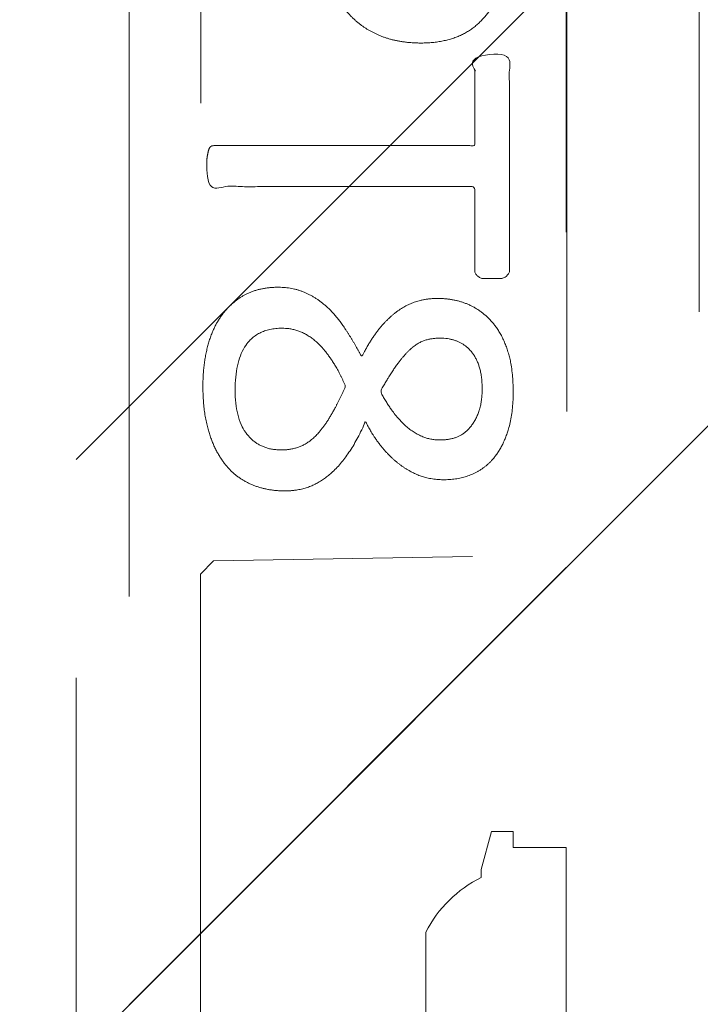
# Model space of a CAD drawing. Header units: inches. Extents: x -416 to -272, y -73 to 47.
# Tile 9 of 206: x -409.95 to -408.93, y -21.79 to -20.33. Entities that reach past the tile are written whole.
import ezdxf

# ---------------------------------------------------------------- set-up
doc = ezdxf.new("R2010")
doc.units = ezdxf.units.IN
doc.header["$LTSCALE"] = 32
doc.header["$MEASUREMENT"] = 0
doc.linetypes.add('Dash Style-1', pattern=[0.083328, 0.041656, -0.041672])
for name, color, linetype, lineweight in [('DashLineFill', 7, 'Dash Style-1', 13), ('Drawing', 7, 'Continuous', 18), ('None', 7, 'Continuous', 18), ('SolidLine', 7, 'Continuous', 15), ('WasteShelf_H', 7, 'Continuous', 18), ('Wood_1-H', 7, 'Continuous', 13)]:
    doc.layers.add(name, color=color, linetype=linetype, lineweight=lineweight)
pattern_1 = [(45, (0, 0), (-1.61301565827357, 1.935715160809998), []), (45, (-1.0608, 1.0608), (-0.4723460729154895, 0.4167612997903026), [])]

# ---------------------------------------------------------------- blocks, each defined once
blk = doc.blocks.new('1BRPX8-Util_Bkt_Lg-F (2D)')
at = {"layer": 'DashLineFill', "linetype": 'Continuous', "lineweight": 13}
h = blk.add_hatch(dxfattribs=at)
h.set_pattern_fill('Steel', color=253, style=0, pattern_type=2)
h.set_pattern_definition(pattern_1)
edge = h.paths.add_edge_path()
edge.add_line((-4.468503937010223, 7.539370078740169), (-2.421259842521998, 7.539370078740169))
edge.add_line((-2.421259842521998, 7.539370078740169), (-2.421259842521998, 7.917322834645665))
edge.add_arc((-2.303149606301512, 7.91732283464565), 0.1181102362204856, 90.0000000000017, 179.9999999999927, ccw=False)
edge.add_line((-2.303149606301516, 8.035433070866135), (2.303149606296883, 8.035433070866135))
edge.add_arc((2.30314960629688, 7.917322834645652), 0.1181102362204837, 6.423306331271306e-12, 89.99999999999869, ccw=False)
edge.add_line((2.421259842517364, 7.917322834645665), (2.421259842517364, 7.539370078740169))
edge.add_line((2.421259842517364, 7.539370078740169), (4.46850393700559, 7.539370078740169))
edge.add_line((4.46850393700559, 7.539370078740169), (4.46850393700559, 7.405511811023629))
edge.add_line((4.46850393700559, 7.405511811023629), (3.129921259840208, 7.405511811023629))
edge.add_line((3.129921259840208, 7.405511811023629), (3.129921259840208, -2.011811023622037))
edge.add_line((3.129921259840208, -2.011811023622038), (4.46850393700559, -2.011811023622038))
edge.add_line((4.46850393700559, -2.011811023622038), (4.46850393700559, -2.145669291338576))
edge.add_line((4.46850393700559, -2.145669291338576), (2.421259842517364, -2.145669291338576))
edge.add_line((2.421259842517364, -2.145669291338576), (2.421259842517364, -2.523622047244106))
edge.add_arc((2.303149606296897, -2.523622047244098), 0.1181102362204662, 269.9999999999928, 359.9999999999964, ccw=False)
edge.add_line((2.303149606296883, -2.641732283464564), (-2.303149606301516, -2.641732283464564))
edge.add_arc((-2.303149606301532, -2.523622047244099), 0.1181102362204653, 180.0000000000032, 270.0000000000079, ccw=False)
edge.add_line((-2.421259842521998, -2.523622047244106), (-2.421259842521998, -2.145669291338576))
edge.add_line((-2.421259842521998, -2.145669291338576), (-4.468503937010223, -2.145669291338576))
edge.add_line((-4.468503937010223, -2.145669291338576), (-4.468503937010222, -2.011811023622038))
edge.add_line((-4.468503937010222, -2.011811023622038), (-3.129921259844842, -2.011811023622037))
edge.add_line((-3.129921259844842, -2.011811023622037), (-3.129921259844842, 7.405511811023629))
edge.add_line((-3.129921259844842, 7.405511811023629), (-4.468503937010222, 7.405511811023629))
edge.add_line((-4.468503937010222, 7.405511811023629), (-4.468503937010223, 7.539370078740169))
at = {"layer": 'DashLineFill', "flags": 128}
blk.add_lwpolyline([(-4.468503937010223, 7.539370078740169), (-2.421259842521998, 7.539370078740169), (-2.421259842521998, 7.917322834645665, -0.4142135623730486), (-2.303149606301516, 8.035433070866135), (2.303149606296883, 8.035433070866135, -0.4142135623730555), (2.421259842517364, 7.917322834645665), (2.421259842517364, 7.539370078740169), (4.46850393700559, 7.539370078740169), (4.46850393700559, 7.405511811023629), (3.129921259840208, 7.405511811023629), (3.129921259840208, -2.011811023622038), (4.46850393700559, -2.011811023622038), (4.46850393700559, -2.145669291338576), (2.421259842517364, -2.145669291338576), (2.421259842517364, -2.523622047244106, -0.4142135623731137), (2.303149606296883, -2.641732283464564), (-2.303149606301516, -2.641732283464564, -0.4142135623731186), (-2.421259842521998, -2.523622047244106), (-2.421259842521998, -2.145669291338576), (-4.468503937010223, -2.145669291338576), (-4.468503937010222, -2.011811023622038), (-3.129921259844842, -2.011811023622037), (-3.129921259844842, 7.405511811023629), (-4.468503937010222, 7.405511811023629)], format="xyb", close=True, dxfattribs=at)
blk = doc.blocks.new('Group-84')
at = {"layer": 'Wood_1-H', "color": 7}
blk.add_blockref('1BRPX8-Util_Bkt_Lg-F (2D)', (9.05511811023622, -8.30708661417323), dxfattribs=at)
blk = doc.blocks.new('TL14_upper_leg (2D)')
at = {"layer": 'SolidLine', "flags": 128}
blk.add_lwpolyline([(-2.322834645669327, 0.2436987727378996), (-2.401574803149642, 0.2436987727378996), (-2.401574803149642, 0.2677219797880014), (-2.434055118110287, 0.2677219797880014), (-2.4493110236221, 0.2107861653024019), (-2.4493110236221, 0.1992105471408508, 0.1579749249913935), (-2.531479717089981, 0.1180761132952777), (-2.531479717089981, -0.1180652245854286, 0.1560270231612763), (-2.4493110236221, -0.1991401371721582), (-2.4493110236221, -0.2107752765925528), (-2.434055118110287, -0.2677110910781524), (-2.401574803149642, -0.2677110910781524), (-2.401574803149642, -0.2436878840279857), (-2.322834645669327, -0.2436878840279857)], format="xyb", close=True, dxfattribs=at)
blk = doc.blocks.new('1BRPT9-Bracket (2D)')
at = {"layer": 'DashLineFill', "linetype": 'Continuous', "lineweight": 13}
h = blk.add_hatch(dxfattribs=at)
h.set_pattern_fill('Steel', color=253, style=0, pattern_type=2)
h.set_pattern_definition(pattern_1)
edge = h.paths.add_edge_path()
edge.add_line((-2.32206875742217, -8.74015748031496), (-2.32206875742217, 8.740157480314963))
edge.add_line((-2.32206875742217, 8.740157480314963), (1.677931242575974, 8.740157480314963))
edge.add_arc((1.677931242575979, 8.488188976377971), 0.2519685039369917, -3.979039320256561e-12, 90.0000000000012, ccw=False)
edge.add_line((1.929899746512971, 8.488188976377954), (1.929899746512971, 7.480314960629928))
edge.add_line((1.929899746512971, 7.480314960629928), (2.323600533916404, 7.461135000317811))
edge.add_line((2.323600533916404, 7.461135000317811), (2.323600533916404, -7.480314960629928))
edge.add_line((2.323600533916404, -7.480314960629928), (1.929899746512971, -7.480314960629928))
edge.add_line((1.929899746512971, -7.480314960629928), (1.929899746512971, -8.488188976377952))
edge.add_arc((1.677931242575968, -8.488188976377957), 0.2519685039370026, -90.00000000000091, 1.0800249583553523e-12, ccw=False)
edge.add_line((1.677931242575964, -8.74015748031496), (-2.32206875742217, -8.74015748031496))
at = {"layer": 'DashLineFill'}
blk.add_line((-2.125218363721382, 8.740157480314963), (-2.125218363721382, -8.74015748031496), dxfattribs=at)
at = {"layer": 'DashLineFill', "flags": 128}
blk.add_lwpolyline([(-2.32206875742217, -8.74015748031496), (-2.32206875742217, 8.740157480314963), (1.677931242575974, 8.740157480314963, -0.4142135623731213), (1.929899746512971, 8.488188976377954), (1.929899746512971, 7.480314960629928), (2.323600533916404, 7.461135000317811), (2.323600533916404, -7.480314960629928), (1.929899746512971, -7.480314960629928), (1.929899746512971, -8.488188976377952, -0.4142135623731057), (1.677931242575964, -8.74015748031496)], format="xyb", close=True, dxfattribs=at)
blk = doc.blocks.new('Group-66')
at = {"layer": 'WasteShelf_H', "color": 7}
for points, knots in [([(-2.538140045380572, 5.13998798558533), (-2.573204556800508, 5.13998798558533), (-2.626722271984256, 5.162133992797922), (-2.663632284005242, 5.202735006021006), (-2.685778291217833, 5.261789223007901), (-2.685778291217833, 5.329149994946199), (-2.685778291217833, 5.354064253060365), (-2.766056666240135, 5.354064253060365), (-2.850026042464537, 5.354064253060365), (-2.853717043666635, 5.357753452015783), (-2.855562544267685, 5.36513545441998), (-2.857406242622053, 5.376208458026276), (-2.857406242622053, 5.392817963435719), (-2.855562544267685, 5.403890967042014), (-2.853717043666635, 5.411272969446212), (-2.850026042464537, 5.41496397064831), (-2.639641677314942, 5.41496397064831), (-2.4200298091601, 5.41496397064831), (-2.407111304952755, 5.400199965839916), (-2.407111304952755, 5.342990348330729), (-2.407111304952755, 5.280244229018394), (-2.410802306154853, 5.254407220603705), (-2.41818430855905, 5.2174990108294), (-2.440330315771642, 5.180588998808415), (-2.471703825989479, 5.152906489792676), (-2.514148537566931, 5.13998798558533), (-2.538140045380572, 5.13998798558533)], [0, 0, 0, 0.06626756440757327, 0.132535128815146, 0.198802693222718, 0.26507025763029, 0.3039664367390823, 0.3039664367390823, 0.4292971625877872, 0.4350595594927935, 0.4408219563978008, 0.4465843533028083, 0.4523467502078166, 0.4569566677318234, 0.4615665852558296, 0.4661765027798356, 0.4707864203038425, 0.7289384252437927, 0.7450731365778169, 0.7612078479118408, 0.8451067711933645, 0.8709223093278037, 0.8967378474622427, 0.9225533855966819, 0.948368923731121, 0.9741844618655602, 1, 1, 1]), ([(-2.432948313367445, 4.790050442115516), (-2.438946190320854, 4.790050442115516), (-2.449557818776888, 4.790050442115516), (-2.455094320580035, 4.793741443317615), (-2.458785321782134, 4.799277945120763), (-2.458785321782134, 4.863869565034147), (-2.458785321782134, 4.926615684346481), (-2.652560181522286, 4.926615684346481), (-2.850026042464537, 4.926615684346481), (-2.853717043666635, 4.93030668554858), (-2.855562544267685, 4.937688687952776), (-2.857406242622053, 4.948761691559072), (-2.857406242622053, 4.965371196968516), (-2.855562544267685, 4.976444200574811), (-2.853717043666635, 4.983826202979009), (-2.850026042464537, 4.987517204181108), (-2.652560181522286, 4.987517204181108), (-2.458785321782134, 4.987517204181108), (-2.458785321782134, 5.050263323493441), (-2.458785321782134, 5.114854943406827), (-2.455094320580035, 5.120391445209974), (-2.449557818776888, 5.122236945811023), (-2.440330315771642, 5.124082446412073), (-2.427411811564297, 5.124082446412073), (-2.416338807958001, 5.122236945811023), (-2.410802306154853, 5.120391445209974), (-2.407111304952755, 5.114854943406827), (-2.407111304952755, 4.957066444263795), (-2.407111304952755, 4.799277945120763), (-2.410802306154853, 4.793741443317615), (-2.416338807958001, 4.790050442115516), (-2.427411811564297, 4.790050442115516), (-2.432948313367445, 4.790050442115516)], [0, 0, 0, 0.00304618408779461, 0.005389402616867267, 0.007732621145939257, 0.01007583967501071, 0.08974412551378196, 0.08974412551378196, 0.3357786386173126, 0.3404650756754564, 0.3451515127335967, 0.3498379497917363, 0.3545243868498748, 0.3603824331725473, 0.3662404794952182, 0.3720985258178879, 0.3779565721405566, 0.6854997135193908, 0.6854997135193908, 0.7850850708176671, 0.788014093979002, 0.790943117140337, 0.7938721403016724, 0.7968011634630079, 0.7989979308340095, 0.8011946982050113, 0.8033914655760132, 0.805588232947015, 0.9912129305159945, 0.9934096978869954, 0.9956064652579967, 0.9978032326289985, 1, 1, 1]), ([(-2.741141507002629, 4.474408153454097), (-2.768824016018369, 4.474408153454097), (-2.814961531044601, 4.494708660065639), (-2.846335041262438, 4.535309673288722), (-2.8629427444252, 4.592518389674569), (-2.8629427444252, 4.66264741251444), (-2.848180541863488, 4.71801062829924), (-2.818652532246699, 4.756766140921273), (-2.778051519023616, 4.777066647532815), (-2.730070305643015, 4.777066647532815), (-2.695005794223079, 4.762302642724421), (-2.665477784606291, 4.736465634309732), (-2.639640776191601, 4.697710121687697), (-2.626722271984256, 4.673720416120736), (-2.615651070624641, 4.695864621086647), (-2.591659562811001, 4.727238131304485), (-2.563977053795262, 4.749384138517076), (-2.532603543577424, 4.760457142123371), (-2.490158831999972, 4.760457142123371), (-2.449557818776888, 4.743847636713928), (-2.41818430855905, 4.708783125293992), (-2.401574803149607, 4.657110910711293), (-2.401574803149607, 4.586981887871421), (-2.41818430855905, 4.537155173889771), (-2.445866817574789, 4.505781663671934), (-2.482776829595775, 4.49101765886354), (-2.523376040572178, 4.49101765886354), (-2.554749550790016, 4.502090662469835), (-2.584277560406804, 4.524236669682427), (-2.610114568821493, 4.555610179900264), (-2.621185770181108, 4.577754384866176), (-2.654404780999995, 4.500246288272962), (-2.720842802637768, 4.474408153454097), (-2.741141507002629, 4.474408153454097)], [0, 0, 0, 0.04094521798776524, 0.08189043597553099, 0.1228356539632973, 0.1637808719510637, 0.2006315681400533, 0.2374822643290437, 0.2743329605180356, 0.3111836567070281, 0.3382051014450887, 0.3652265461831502, 0.3922479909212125, 0.419269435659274, 0.419269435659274, 0.4438221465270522, 0.4683748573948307, 0.4929275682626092, 0.5174802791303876, 0.5493964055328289, 0.5813125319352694, 0.6132286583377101, 0.64514478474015, 0.6770609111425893, 0.7089770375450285, 0.7408931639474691, 0.7728092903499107, 0.7994082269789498, 0.8260071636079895, 0.8526061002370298, 0.8792050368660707, 0.8792050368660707, 0.969801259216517, 1, 1, 1]), ([(-2.746678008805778, 4.535309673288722), (-2.730070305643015, 4.535309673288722), (-2.704233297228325, 4.546382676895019), (-2.682087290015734, 4.570372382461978), (-2.661786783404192, 4.605436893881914), (-2.650713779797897, 4.629428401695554), (-2.659941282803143, 4.651574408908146), (-2.682087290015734, 4.684793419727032), (-2.704233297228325, 4.705092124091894), (-2.730070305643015, 4.716165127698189), (-2.814961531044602, 4.716166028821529), (-2.814961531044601, 4.579599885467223), (-2.778051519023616, 4.535309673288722), (-2.746678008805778, 4.535309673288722)], [0, 0, 0, 0.06216596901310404, 0.1243319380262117, 0.1864979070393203, 0.2486638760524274, 0.2486638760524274, 0.3051080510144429, 0.3615522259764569, 0.4179964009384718, 0.4744405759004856, 0.7425831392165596, 0.8712915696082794, 1, 1, 1]), ([(-2.510457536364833, 4.550073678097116), (-2.49569533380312, 4.550073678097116), (-2.473549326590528, 4.559301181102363), (-2.456939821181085, 4.579599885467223), (-2.447712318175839, 4.607282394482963), (-2.447712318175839, 4.66264741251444), (-2.480931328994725, 4.701401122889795), (-2.525221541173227, 4.701401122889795), (-2.547367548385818, 4.692173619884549), (-2.56766805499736, 4.671874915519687), (-2.587968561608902, 4.6423469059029), (-2.599041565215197, 4.622046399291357), (-2.580586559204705, 4.586981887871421), (-2.536294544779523, 4.550073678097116), (-2.510457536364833, 4.550073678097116)], [0, 0, 0, 0.06481896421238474, 0.1296379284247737, 0.1944568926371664, 0.2592758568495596, 0.3889137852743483, 0.518551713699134, 0.5833746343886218, 0.648197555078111, 0.7130204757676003, 0.7778433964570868, 0.7778433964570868, 0.8889216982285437, 1, 1, 1])]:
    blk.add_open_spline(points, degree=2, knots=knots, dxfattribs=at)
blk = doc.blocks.new('1BRPT8_Cover (2D)')
at = {"layer": 'DashLineFill', "linetype": 'Continuous', "lineweight": 13}
h = blk.add_hatch(dxfattribs=at)
h.set_pattern_fill('Steel', color=253, style=0, pattern_type=2)
h.set_pattern_definition(pattern_1)
h.paths.add_polyline_path([(-1.594488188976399, -8.763779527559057), (-2.322834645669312, -8.763779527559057), (-2.322834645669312, -8.751066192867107), (-2.826068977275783, -8.742282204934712), (-2.866441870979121, -8.70280193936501), (-2.866441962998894, -6.672971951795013), (-2.84717538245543, -6.653289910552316), (-2.322834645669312, -6.644137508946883), (-2.322834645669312, -6.584208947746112), (-2.847175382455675, -6.575056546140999), (-2.866441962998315, -6.555374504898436), (-2.866441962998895, -4.468247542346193), (-2.847175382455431, -4.448565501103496), (-2.322834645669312, -4.439413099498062), (-2.322834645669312, -4.37948453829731), (-2.847175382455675, -4.370332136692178), (-2.866441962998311, -4.350650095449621), (-2.866441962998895, -2.263523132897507), (-2.847175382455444, -2.243841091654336), (-2.322834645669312, -2.234688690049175), (-2.322834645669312, -2.174760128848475), (-2.847175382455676, -2.165607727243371), (-2.866441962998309, -2.145925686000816), (-2.866441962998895, -0.05879872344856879), (-2.847175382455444, -0.03911668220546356), (-2.322834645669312, -0.02996428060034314), (-2.322834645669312, 0.02996428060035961), (-2.847175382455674, 0.03911668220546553), (-2.866441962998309, 0.05879872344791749), (-2.866441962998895, 2.145925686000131), (-2.847175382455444, 2.165607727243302), (-2.322834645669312, 2.174760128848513), (-2.322834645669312, 2.234688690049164), (-2.847175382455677, 2.243841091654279), (-2.866441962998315, 2.263523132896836), (-2.866441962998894, 4.350650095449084), (-2.84717538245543, 4.37033213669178), (-2.322834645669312, 4.379484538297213), (-2.322834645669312, 4.439413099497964), (-2.847175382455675, 4.448565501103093), (-2.866441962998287, 4.46824754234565), (-2.865499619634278, 6.55537450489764), (-2.84717538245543, 6.575056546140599), (-2.322834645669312, 6.584208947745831), (-2.322834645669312, 6.644137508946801), (-2.847175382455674, 6.653289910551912), (-2.866441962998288, 6.672971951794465), (-2.866441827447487, 8.702801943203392), (-2.826068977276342, 8.742282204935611), (-1.594488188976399, 8.763779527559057), (-1.594488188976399, 8.858267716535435), (-2.97244094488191, 8.858267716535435), (-2.97244094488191, -8.858267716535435), (-1.594488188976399, -8.858267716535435)])
h = blk.add_hatch(dxfattribs=at)
h.set_pattern_fill('Steel', color=253, style=0, pattern_type=2)
h.set_pattern_definition(pattern_1)
h.paths.add_polyline_path([(-2.322834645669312, 8.858267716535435), (-2.322834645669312, -8.858267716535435), (-2.97244094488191, -8.858267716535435), (-2.97244094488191, 8.858267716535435)])
at = {"layer": 'DashLineFill', "flags": 128}
for points in [[(-1.594488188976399, -8.763779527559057), (-2.322834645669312, -8.763779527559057), (-2.322834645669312, -8.751066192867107), (-2.826068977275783, -8.742282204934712), (-2.866441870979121, -8.70280193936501), (-2.866441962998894, -6.672971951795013), (-2.84717538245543, -6.653289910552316), (-2.322834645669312, -6.644137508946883), (-2.322834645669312, -6.584208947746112), (-2.847175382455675, -6.575056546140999), (-2.866441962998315, -6.555374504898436), (-2.866441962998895, -4.468247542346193), (-2.847175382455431, -4.448565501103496), (-2.322834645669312, -4.439413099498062), (-2.322834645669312, -4.37948453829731), (-2.847175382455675, -4.370332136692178), (-2.866441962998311, -4.350650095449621), (-2.866441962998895, -2.263523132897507), (-2.847175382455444, -2.243841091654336), (-2.322834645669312, -2.234688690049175), (-2.322834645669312, -2.174760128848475), (-2.847175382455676, -2.165607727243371), (-2.866441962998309, -2.145925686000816), (-2.866441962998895, -0.05879872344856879), (-2.847175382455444, -0.03911668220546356), (-2.322834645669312, -0.02996428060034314), (-2.322834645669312, 0.02996428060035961), (-2.847175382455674, 0.03911668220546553), (-2.866441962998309, 0.05879872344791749), (-2.866441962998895, 2.145925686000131), (-2.847175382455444, 2.165607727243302), (-2.322834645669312, 2.174760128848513), (-2.322834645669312, 2.234688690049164), (-2.847175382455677, 2.243841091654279), (-2.866441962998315, 2.263523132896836), (-2.866441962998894, 4.350650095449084), (-2.84717538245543, 4.37033213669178), (-2.322834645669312, 4.379484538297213), (-2.322834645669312, 4.439413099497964), (-2.847175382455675, 4.448565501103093), (-2.866441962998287, 4.46824754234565), (-2.865499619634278, 6.55537450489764), (-2.84717538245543, 6.575056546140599), (-2.322834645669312, 6.584208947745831), (-2.322834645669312, 6.644137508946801), (-2.847175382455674, 6.653289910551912), (-2.866441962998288, 6.672971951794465), (-2.866441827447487, 8.702801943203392), (-2.826068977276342, 8.742282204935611), (-1.594488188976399, 8.763779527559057), (-1.594488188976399, 8.858267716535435), (-2.97244094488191, 8.858267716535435), (-2.97244094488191, -8.858267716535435), (-1.594488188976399, -8.858267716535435)], [(-2.322834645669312, 8.858267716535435), (-2.322834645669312, -8.858267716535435), (-2.97244094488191, -8.858267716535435), (-2.97244094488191, 8.858267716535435)]]:
    blk.add_lwpolyline(points, close=True, dxfattribs=at)
at = {"layer": 'WasteShelf_H', "color": 7}
blk.add_blockref('Group-66', (0, 0), dxfattribs=at)
blk = doc.blocks.new('Group-85')
at = {"layer": 'None', "color": 7}
for name, p in [('1BRPT8_Cover (2D)', (8.976377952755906, -12.00787401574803)), ('1BRPT9-Bracket (2D)', (8.976377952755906, -12.00787401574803)), ('TL14_upper_leg (2D)', (8.976377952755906, -8.30708661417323))]:
    blk.add_blockref(name, p, dxfattribs=at)
blk = doc.blocks.new('Group-86')
at = {"layer": 'None'}
blk.add_blockref('Group-84', (0, 0), dxfattribs=at)
blk.add_blockref('Group-85', (0, 0), dxfattribs=at)
blk = doc.blocks.new('SL Credenza Desk (2D)-1')
at = {"layer": 'None'}
blk.add_blockref('Group-86', (0, 0), dxfattribs=at)
at = {"layer": 'Drawing', "color": 0, "flags": 1}
for tag in ['Tag', 'Catalog', 'Option1', 'Option2', 'Option3', 'Option4', 'Option5', 'Option6', 'Option7', 'Option8', 'Option9', 'Option10', 'Option11', 'Option12', 'Custom', 'FinishGroup', 'Discount', 'Item2', 'Item3', 'Item6', 'Item9', 'Item10', 'Item12', 'Item13', 'Item16', 'Item19', 'Item20', 'Item21', 'Item22', 'Item23', 'Item24', 'Item25', 'Item8', 'Item18', 'Item1', 'Item4', 'Item5', 'Item7', 'Item11', 'Item14', 'Item15', 'Item17']:
    blk.add_attdef(tag, (-56.28870742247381, -28.99901361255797), '', height=0.007086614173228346, dxfattribs=at)
blk = doc.blocks.new('Group-87')
at = {"layer": 'Drawing'}
blk.add_blockref('SL Credenza Desk (2D)-1', (-56.32807750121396, 1.485347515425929), dxfattribs=at)
at = {"layer": 'Drawing', "color": 0, "flags": 1}
for tag in ['Tag', 'Catalog', 'Option1', 'Option2', 'Option3', 'Option4', 'Option5', 'Option6', 'Option7', 'Option8', 'Option9', 'Option10', 'Option11', 'Option12', 'Custom', 'FinishGroup', 'Discount', 'Item2', 'Item3', 'Item6', 'Item9', 'Item10', 'Item12', 'Item13', 'Item16', 'Item19', 'Item20', 'Item21', 'Item22', 'Item23', 'Item24', 'Item25', 'Item8', 'Item18', 'Item1', 'Item4', 'Item5', 'Item7', 'Item11', 'Item14', 'Item15', 'Item17']:
    blk.add_attdef(tag, (-56.28870742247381, -28.99901361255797), '', height=0.007086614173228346, dxfattribs=at)

msp = doc.modelspace()

# ---------------------------------------------------------------- block references
at = {"layer": 'Drawing', "color": 7}
msp.add_blockref('Group-87', (-359.4593240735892, -14.97747349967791), dxfattribs=at)

doc.saveas('drawing.dxf')
